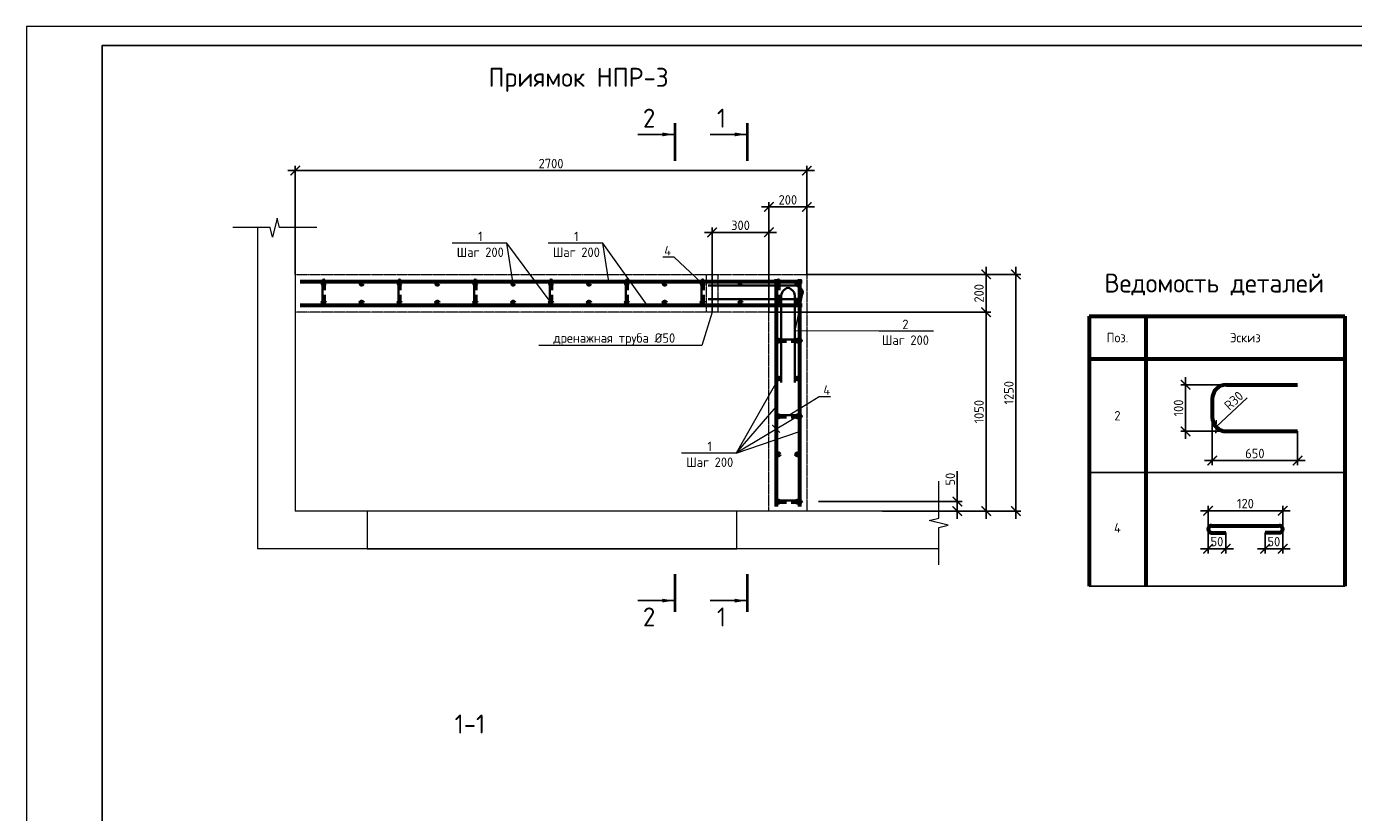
# Model space of a CAD drawing. Header units: millimetres. Extents: x 130535 to 1380046, y -52734 to 121434.
# Tile 62 of 64: x 743312 to 778330, y 13461 to 34210. Entities that reach past the tile are written whole.
import ezdxf
from ezdxf import colors
from ezdxf.entities.mleader import LeaderData, LeaderLine
from ezdxf.enums import TextEntityAlignment as Align
from ezdxf.math import Vec2, Vec3

# ---------------------------------------------------------------- set-up
doc = ezdxf.new("R2010")
doc.units = ezdxf.units.MM
doc.linetypes.add('DASHED', pattern=[7, 5, -2, 0])
doc.layers.get('DEFPOINTS').update_dxf_attribs({"color": 1, "lineweight": 0})
for name, color, linetype, lineweight in [('Основная 0.35', 200, 'Continuous', 35), ('Основная 0.60', 142, 'Continuous', 60), ('РАЗМЕРЫ', 1, 'Continuous', 9), ('Символы 0.20', 1, 'Continuous', 20), ('Текст 5.00', 82, 'Continuous', 50), ('Тонкая', 81, 'Continuous', 20), ('Тонкая 0.20', 30, 'Continuous', 20), ('ТОНКИЕ', 7, 'Continuous', 9), ('Штриховая 0.20', 42, 'DASHED', 20)]:
    doc.layers.add(name, color=color, linetype=linetype, lineweight=lineweight)
doc.layers.add('ТОЛСТЫЕ_ОСНОВНЫЕ', color=6, linetype='Continuous')
doc.styles.add('GOST-2.304_Type-B', font='GOST Common.ttf')
doc.dimstyles.new('СПДС', dxfattribs={"dimscale": 100, "dimtxt": 2.5, "dimasz": 2.5, "dimexe": 1.25, "dimexo": 0, "dimtad": 1, "dimdec": 0, "dimtxsty": 'GOST-2.304_Type-B', "dimblk": 'ARCHTICK', "dimcen": 2.5, "dimdle": 2, "dimadec": 0, "dimazin": 2, "dimtfac": 0.75, "dimtdec": 0, "dimtmove": 1, "dimatfit": 3, "dimfxl": 1, "dimtolj": 1, "dimarcsym": 1})

# ---------------------------------------------------------------- blocks, each defined once
blk = doc.blocks.new('*U5')
at = {"layer": 'ТОЛСТЫЕ_ОСНОВНЫЕ', "color": 6}
blk.add_lwpolyline([(20, 5), (589, 5), (589, 415), (20, 415)], close=True, dxfattribs=at)
at = {"layer": 'ТОНКИЕ'}
blk.add_lwpolyline([(0, 0), (594, 0), (594, 420), (0, 420)], close=True, dxfattribs=at)
blk = doc.blocks.new('_ArchTick')
at = {"color": 0, "linetype": 'ByBlock', "const_width": 0.15}
blk.add_lwpolyline([(-0.5, -0.5), (0.5, 0.5)], dxfattribs=at)
blk = doc.blocks.new('*D516')
at = {"layer": 'DEFPOINTS', "color": 0, "linetype": 'Continuous', "lineweight": 0, "transparency": 16777216}
for p in [(764216, 21667), (765904, 21417), (767876, 21417)]:
    blk.add_point(p, dxfattribs=at)
at = {"layer": 'РАЗМЕРЫ', "color": 0, "linetype": 'Continuous', "lineweight": -2, "transparency": 16777216}
for p, q in [((767876, 22473), (767876, 21667)), ((767876, 21867), (767876, 21217)), ((764216, 21667), (768001, 21667)), ((765904, 21417), (768001, 21417))]:
    blk.add_line(p, q, dxfattribs=at)
at = {"layer": 'РАЗМЕРЫ', "color": 0, "linetype": 'Continuous', "lineweight": -2, "transparency": 16777216, "xscale": 250, "yscale": 250, "zscale": 250}
for p, rotation in [((767876, 21667), 90), ((767876, 21417), 270)]:
    blk.add_blockref('_ArchTick', p, dxfattribs=dict(at, rotation=rotation))
at = {"layer": 'РАЗМЕРЫ', "color": 0, "linetype": 'Continuous', "lineweight": 0, "transparency": 16777216, "insert": (767689, 22260), "char_height": 250, "attachment_point": 5, "rotation": 90, "style": 'GOST-2.304_Type-B'}
blk.add_mtext('\\A1;50', dxfattribs=at)
blk = doc.blocks.new('*D517')
at = {"layer": 'DEFPOINTS', "color": 0, "linetype": 'Continuous', "lineweight": 0, "transparency": 16777216}
for p in [(762904, 26667), (768636, 26667), (767385, 21417)]:
    blk.add_point(p, dxfattribs=at)
at = {"layer": 'РАЗМЕРЫ', "color": 0, "linetype": 'Continuous', "lineweight": -2, "transparency": 16777216}
for p, q in [((762904, 26667), (768761, 26667)), ((768636, 21217), (768636, 26867)), ((767385, 21417), (768761, 21417))]:
    blk.add_line(p, q, dxfattribs=at)
at = {"layer": 'РАЗМЕРЫ', "color": 0, "linetype": 'Continuous', "lineweight": -2, "transparency": 16777216, "xscale": 250, "yscale": 250, "zscale": 250}
for p, rotation in [((768636, 26667), 90), ((768636, 21417), 270)]:
    blk.add_blockref('_ArchTick', p, dxfattribs=dict(at, rotation=rotation))
at = {"layer": 'РАЗМЕРЫ', "color": 0, "linetype": 'Continuous', "lineweight": 0, "transparency": 16777216, "insert": (768448, 24042), "char_height": 250, "attachment_point": 5, "rotation": 90, "style": 'GOST-2.304_Type-B'}
blk.add_mtext('\\A1;1050', dxfattribs=at)
blk = doc.blocks.new('*D518')
at = {"layer": 'DEFPOINTS', "color": 0, "linetype": 'Continuous', "lineweight": 0, "transparency": 16777216}
for p in [(763904, 27667), (768636, 27667), (762904, 26667)]:
    blk.add_point(p, dxfattribs=at)
at = {"layer": 'РАЗМЕРЫ', "color": 0, "linetype": 'Continuous', "lineweight": -2, "transparency": 16777216}
for p, q in [((763904, 27667), (768761, 27667)), ((768636, 26467), (768636, 27867)), ((762904, 26667), (768761, 26667))]:
    blk.add_line(p, q, dxfattribs=at)
at = {"layer": 'РАЗМЕРЫ', "color": 0, "linetype": 'Continuous', "lineweight": -2, "transparency": 16777216, "xscale": 250, "yscale": 250, "zscale": 250}
for p, rotation in [((768636, 27667), 90), ((768636, 26667), 270)]:
    blk.add_blockref('_ArchTick', p, dxfattribs=dict(at, rotation=rotation))
at = {"layer": 'РАЗМЕРЫ', "color": 0, "linetype": 'Continuous', "lineweight": 0, "transparency": 16777216, "insert": (768448, 27167), "char_height": 250, "attachment_point": 5, "rotation": 90, "style": 'GOST-2.304_Type-B'}
blk.add_mtext('\\A1;200', dxfattribs=at)
blk = doc.blocks.new('*D519')
at = {"layer": 'DEFPOINTS', "color": 0, "linetype": 'Continuous', "lineweight": 0, "transparency": 16777216}
for p in [(762904, 29446), (763904, 27667), (762904, 26667)]:
    blk.add_point(p, dxfattribs=at)
at = {"layer": 'РАЗМЕРЫ', "color": 0, "linetype": 'Continuous', "lineweight": -2, "transparency": 16777216}
for p, q in [((764104, 29446), (762704, 29446)), ((762904, 26667), (762904, 29571)), ((763904, 27667), (763904, 29571))]:
    blk.add_line(p, q, dxfattribs=at)
at = {"layer": 'РАЗМЕРЫ', "color": 0, "linetype": 'Continuous', "lineweight": -2, "transparency": 16777216, "xscale": 250, "yscale": 250, "zscale": 250, "rotation": 180}
blk.add_blockref('_ArchTick', (762904, 29446), dxfattribs=at)
at = {"layer": 'РАЗМЕРЫ', "color": 0, "linetype": 'Continuous', "lineweight": -2, "transparency": 16777216, "xscale": 250, "yscale": 250, "zscale": 250}
blk.add_blockref('_ArchTick', (763904, 29446), dxfattribs=at)
at = {"layer": 'РАЗМЕРЫ', "color": 0, "linetype": 'Continuous', "lineweight": 0, "transparency": 16777216, "insert": (763404, 29634), "char_height": 250, "attachment_point": 5, "style": 'GOST-2.304_Type-B'}
blk.add_mtext('\\A1;200', dxfattribs=at)
blk = doc.blocks.new('A$C862932c0')
at = {"layer": 'Основная 0.35'}
for p, q in [((130, 6), (6, 6)), ((6, -6), (56, -6)), ((130, -6), (80, -6))]:
    blk.add_line(p, q, dxfattribs=at)
for centre, start, end in [((6, 0), 90, 270), ((130, 0), 270, 90)]:
    blk.add_arc(centre, 6, start, end, dxfattribs=at)
blk = doc.blocks.new('_None')
blk = doc.blocks.new('*D520')
at = {"layer": 'DEFPOINTS', "color": 0, "linetype": 'Continuous', "lineweight": 0, "transparency": 16777216}
for p in [(750404, 30405), (763904, 29167), (750404, 27667)]:
    blk.add_point(p, dxfattribs=at)
at = {"layer": 'РАЗМЕРЫ', "color": 0, "linetype": 'Continuous', "lineweight": -2, "transparency": 16777216}
for p, q in [((750404, 27667), (750404, 30530)), ((763904, 29167), (763904, 30530)), ((764104, 30405), (750204, 30405))]:
    blk.add_line(p, q, dxfattribs=at)
at = {"layer": 'РАЗМЕРЫ', "color": 0, "linetype": 'Continuous', "lineweight": -2, "transparency": 16777216, "xscale": 250, "yscale": 250, "zscale": 250, "rotation": 180}
blk.add_blockref('_ArchTick', (750404, 30405), dxfattribs=at)
at = {"layer": 'РАЗМЕРЫ', "color": 0, "linetype": 'Continuous', "lineweight": -2, "transparency": 16777216, "xscale": 250, "yscale": 250, "zscale": 250}
blk.add_blockref('_ArchTick', (763904, 30405), dxfattribs=at)
at = {"layer": 'РАЗМЕРЫ', "color": 0, "linetype": 'Continuous', "lineweight": 0, "transparency": 16777216, "insert": (757154, 30592), "char_height": 250, "attachment_point": 5, "style": 'GOST-2.304_Type-B'}
blk.add_mtext('\\A1;2700', dxfattribs=at)
blk = doc.blocks.new('*D521')
at = {"layer": 'DEFPOINTS', "color": 0, "linetype": 'Continuous', "lineweight": 0, "transparency": 16777216}
for p in [(765904, 27667), (769423, 27667), (767385, 21417)]:
    blk.add_point(p, dxfattribs=at)
at = {"layer": 'РАЗМЕРЫ', "color": 0, "linetype": 'Continuous', "lineweight": -2, "transparency": 16777216}
for p, q in [((765904, 27667), (769548, 27667)), ((769423, 21217), (769423, 27867)), ((767385, 21417), (769548, 21417))]:
    blk.add_line(p, q, dxfattribs=at)
at = {"layer": 'РАЗМЕРЫ', "color": 0, "linetype": 'Continuous', "lineweight": -2, "transparency": 16777216, "xscale": 250, "yscale": 250, "zscale": 250}
for p, rotation in [((769423, 27667), 90), ((769423, 21417), 270)]:
    blk.add_blockref('_ArchTick', p, dxfattribs=dict(at, rotation=rotation))
at = {"layer": 'РАЗМЕРЫ', "color": 0, "linetype": 'Continuous', "lineweight": 0, "transparency": 16777216, "insert": (769236, 24542), "char_height": 250, "attachment_point": 5, "rotation": 90, "style": 'GOST-2.304_Type-B'}
blk.add_mtext('\\A1;1250', dxfattribs=at)
blk = doc.blocks.new('*D522')
at = {"layer": 'DEFPOINTS', "color": 0, "linetype": 'Continuous', "lineweight": 0, "transparency": 16777216}
for p in [(761404, 28775), (761404, 26667), (762904, 26667)]:
    blk.add_point(p, dxfattribs=at)
at = {"layer": 'РАЗМЕРЫ', "color": 0, "linetype": 'Continuous', "lineweight": -2, "transparency": 16777216}
for p, q in [((763104, 28775), (761204, 28775)), ((761404, 26667), (761404, 28900)), ((762904, 26667), (762904, 28900))]:
    blk.add_line(p, q, dxfattribs=at)
at = {"layer": 'РАЗМЕРЫ', "color": 0, "linetype": 'Continuous', "lineweight": -2, "transparency": 16777216, "xscale": 250, "yscale": 250, "zscale": 250, "rotation": 180}
blk.add_blockref('_ArchTick', (761404, 28775), dxfattribs=at)
at = {"layer": 'РАЗМЕРЫ', "color": 0, "linetype": 'Continuous', "lineweight": -2, "transparency": 16777216, "xscale": 250, "yscale": 250, "zscale": 250}
blk.add_blockref('_ArchTick', (762904, 28775), dxfattribs=at)
at = {"layer": 'РАЗМЕРЫ', "color": 0, "linetype": 'Continuous', "lineweight": 0, "transparency": 16777216, "insert": (762154, 28962), "char_height": 250, "attachment_point": 5, "style": 'GOST-2.304_Type-B'}
blk.add_mtext('\\A1;300', dxfattribs=at)
blk = doc.blocks.new('*D539')
at = {"layer": 'DEFPOINTS', "color": 0, "linetype": 'Continuous', "lineweight": 0, "transparency": 16777216}
for p in [(773900, 24754), (774978, 24754), (774978, 23524)]:
    blk.add_point(p, dxfattribs=at)
at = {"layer": 'РАЗМЕРЫ', "color": 0, "linetype": 'Continuous', "lineweight": -2, "transparency": 16777216}
for p, q in [((773900, 23324), (773900, 24954)), ((774978, 24754), (773775, 24754)), ((774978, 23524), (773775, 23524))]:
    blk.add_line(p, q, dxfattribs=at)
at = {"layer": 'РАЗМЕРЫ', "color": 0, "linetype": 'Continuous', "lineweight": -2, "transparency": 16777216, "xscale": 250, "yscale": 250, "zscale": 250}
for p, rotation in [((773900, 24754), 90), ((773900, 23524), 270)]:
    blk.add_blockref('_ArchTick', p, dxfattribs=dict(at, rotation=rotation))
at = {"layer": 'РАЗМЕРЫ', "color": 0, "linetype": 'Continuous', "lineweight": 0, "transparency": 16777216, "insert": (773713, 24139), "char_height": 250, "attachment_point": 5, "rotation": 90, "style": 'GOST-2.304_Type-B'}
blk.add_mtext('\\A1;100', dxfattribs=at)
blk = doc.blocks.new('*D540')
at = {"layer": 'DEFPOINTS', "color": 0, "linetype": 'Continuous', "lineweight": 0, "transparency": 16777216}
for p in [(774603, 23899), (776853, 23524), (776853, 22751)]:
    blk.add_point(p, dxfattribs=at)
at = {"layer": 'РАЗМЕРЫ', "color": 0, "linetype": 'Continuous', "lineweight": -2, "transparency": 16777216}
for p, q in [((774603, 23899), (774603, 22626)), ((776853, 23524), (776853, 22626)), ((774403, 22751), (777053, 22751))]:
    blk.add_line(p, q, dxfattribs=at)
at = {"layer": 'РАЗМЕРЫ', "color": 0, "linetype": 'Continuous', "lineweight": -2, "transparency": 16777216, "xscale": 250, "yscale": 250, "zscale": 250, "rotation": 180}
blk.add_blockref('_ArchTick', (774603, 22751), dxfattribs=at)
at = {"layer": 'РАЗМЕРЫ', "color": 0, "linetype": 'Continuous', "lineweight": -2, "transparency": 16777216, "xscale": 250, "yscale": 250, "zscale": 250}
blk.add_blockref('_ArchTick', (776853, 22751), dxfattribs=at)
at = {"layer": 'РАЗМЕРЫ', "color": 0, "linetype": 'Continuous', "lineweight": 0, "transparency": 16777216, "insert": (775728, 22938), "char_height": 250, "attachment_point": 5, "style": 'GOST-2.304_Type-B'}
blk.add_mtext('\\A1;650', dxfattribs=at)
blk = doc.blocks.new('*D541')
at = {"layer": 'DEFPOINTS', "color": 0, "linetype": 'Continuous', "lineweight": 0, "transparency": 16777216}
for p in [(774978, 23899), (774703, 23644)]:
    blk.add_point(p, dxfattribs=at)
at = {"layer": 'РАЗМЕРЫ', "color": 0, "linetype": 'Continuous', "lineweight": -2, "transparency": 16777216}
blk.add_line((775528, 24409), (774703, 23644), dxfattribs=at)
at = {"layer": 'РАЗМЕРЫ', "color": 0, "linetype": 'Continuous', "lineweight": -2, "transparency": 16777216, "xscale": 250, "yscale": 250, "zscale": 250, "rotation": 222.8482016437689}
blk.add_blockref('_ArchTick', (774703, 23644), dxfattribs=at)
at = {"layer": 'РАЗМЕРЫ', "color": 0, "linetype": 'Continuous', "lineweight": 0, "transparency": 16777216, "insert": (775171, 24334), "char_height": 250, "attachment_point": 5, "rotation": 42.8482, "style": 'GOST-2.304_Type-B'}
blk.add_mtext('\\A1;R30', dxfattribs=at)
blk = doc.blocks.new('*D542')
at = {"layer": 'DEFPOINTS', "color": 0, "linetype": 'Continuous', "lineweight": 0, "transparency": 16777216}
for p in [(775996, 20848), (776463, 20939), (775996, 20424)]:
    blk.add_point(p, dxfattribs=at)
at = {"layer": 'РАЗМЕРЫ', "color": 0, "linetype": 'Continuous', "lineweight": -2, "transparency": 16777216}
for p, q in [((775996, 20848), (775996, 20299)), ((776463, 20939), (776463, 20299)), ((776663, 20424), (775796, 20424))]:
    blk.add_line(p, q, dxfattribs=at)
at = {"layer": 'РАЗМЕРЫ', "color": 0, "linetype": 'Continuous', "lineweight": -2, "transparency": 16777216, "xscale": 250, "yscale": 250, "zscale": 250, "rotation": 180}
blk.add_blockref('_ArchTick', (775996, 20424), dxfattribs=at)
at = {"layer": 'РАЗМЕРЫ', "color": 0, "linetype": 'Continuous', "lineweight": -2, "transparency": 16777216, "xscale": 250, "yscale": 250, "zscale": 250}
blk.add_blockref('_ArchTick', (776463, 20424), dxfattribs=at)
at = {"layer": 'РАЗМЕРЫ', "color": 0, "linetype": 'Continuous', "lineweight": 0, "transparency": 16777216, "insert": (776229, 20612), "char_height": 250, "attachment_point": 5, "style": 'GOST-2.304_Type-B'}
blk.add_mtext('\\A1;50', dxfattribs=at)
blk = doc.blocks.new('*D543')
at = {"layer": 'DEFPOINTS', "color": 0, "linetype": 'Continuous', "lineweight": 0, "transparency": 16777216}
for p in [(774494, 20939), (774961, 20848), (774961, 20424)]:
    blk.add_point(p, dxfattribs=at)
at = {"layer": 'РАЗМЕРЫ', "color": 0, "linetype": 'Continuous', "lineweight": -2, "transparency": 16777216}
for p, q in [((774494, 20939), (774494, 20299)), ((774961, 20848), (774961, 20299)), ((774294, 20424), (775161, 20424))]:
    blk.add_line(p, q, dxfattribs=at)
at = {"layer": 'РАЗМЕРЫ', "color": 0, "linetype": 'Continuous', "lineweight": -2, "transparency": 16777216, "xscale": 250, "yscale": 250, "zscale": 250, "rotation": 180}
blk.add_blockref('_ArchTick', (774494, 20424), dxfattribs=at)
at = {"layer": 'РАЗМЕРЫ', "color": 0, "linetype": 'Continuous', "lineweight": -2, "transparency": 16777216, "xscale": 250, "yscale": 250, "zscale": 250}
blk.add_blockref('_ArchTick', (774961, 20424), dxfattribs=at)
at = {"layer": 'РАЗМЕРЫ', "color": 0, "linetype": 'Continuous', "lineweight": 0, "transparency": 16777216, "insert": (774727, 20612), "char_height": 250, "attachment_point": 5, "style": 'GOST-2.304_Type-B'}
blk.add_mtext('\\A1;50', dxfattribs=at)
blk = doc.blocks.new('*D544')
at = {"layer": 'DEFPOINTS', "color": 0, "linetype": 'Continuous', "lineweight": 0, "transparency": 16777216}
for p in [(776463, 21427), (774496, 20959), (776463, 20938)]:
    blk.add_point(p, dxfattribs=at)
at = {"layer": 'РАЗМЕРЫ', "color": 0, "linetype": 'Continuous', "lineweight": -2, "transparency": 16777216}
for p, q in [((774296, 21427), (776663, 21427)), ((774496, 20959), (774496, 21552)), ((776463, 20938), (776463, 21552))]:
    blk.add_line(p, q, dxfattribs=at)
at = {"layer": 'РАЗМЕРЫ', "color": 0, "linetype": 'Continuous', "lineweight": -2, "transparency": 16777216, "xscale": 250, "yscale": 250, "zscale": 250, "rotation": 180}
blk.add_blockref('_ArchTick', (774496, 21427), dxfattribs=at)
at = {"layer": 'РАЗМЕРЫ', "color": 0, "linetype": 'Continuous', "lineweight": -2, "transparency": 16777216, "xscale": 250, "yscale": 250, "zscale": 250}
blk.add_blockref('_ArchTick', (776463, 21427), dxfattribs=at)
at = {"layer": 'РАЗМЕРЫ', "color": 0, "linetype": 'Continuous', "lineweight": 0, "transparency": 16777216, "insert": (775479, 21615), "char_height": 250, "attachment_point": 5, "style": 'GOST-2.304_Type-B'}
blk.add_mtext('\\A1;120', dxfattribs=at)

msp = doc.modelspace()

# ---------------------------------------------------------------- linework, layer by layer
at = {"layer": 'Основная 0.35'}
for p, q in [((761302.2, 27371.1), (763552.2, 27371.1)), ((761302.2, 27010.5), (763552.2, 27010.5)), ((763227.8, 24811.5), (763227.8, 27061.5)), ((763407.2, 27311.5), (763409, 27311.5)), ((763588.4, 24811.5), (763588.4, 27061.5)), ((763802.2, 27189.9), (763802.2, 27191.7))]:
    msp.add_line(p, q, dxfattribs=at)
for centre, start, end in [((763574.7, 27139.1), 12.58776, 95.55165), ((763459.8, 27084), 102.58776, 185.55165), ((763356.4, 27084), 354.44835, 77.41224), ((763574.7, 27242.5), 264.44835, 347.41224)]:
    msp.add_arc(centre, 233.1, start, end, dxfattribs=at)
at = {"layer": 'Основная 0.60'}
for p, q in [((750529, 27476.9), (763779, 27476.9)), ((763094, 27541.9), (763094, 21541.9)), ((763714, 27541.9), (763714, 21541.9)), ((750529, 26856.9), (763779, 26856.9)), ((774977.8, 24753.5), (776852.8, 24753.5)), ((774602.8, 24378.5), (774602.8, 23899)), ((774977.8, 23524), (776852.8, 23524)), ((774585.8, 21031.1), (776370.9, 21031.1)), ((774585.8, 20847.5), (774960.8, 20847.5)), ((776370.9, 20847.5), (775995.9, 20847.5))]:
    msp.add_line(p, q, dxfattribs=at)
at = {"layer": 'Основная 0.60', "linetype": 'Continuous', "lineweight": 60}
for p, q in [((771351.6, 26559.2), (778101.6, 26559.2)), ((771351.6, 26559.2), (771351.6, 19434.2)), ((772851.6, 26559.2), (772851.6, 19434.2)), ((778101.6, 26559.2), (778101.6, 19434.2)), ((771351.6, 25434.2), (778101.6, 25434.2))]:
    msp.add_line(p, q, dxfattribs=at)
at = {"layer": 'Основная 0.60', "linetype": 'Continuous', "lineweight": -3}
for p, q in [((771351.6, 22434.2), (778101.6, 22434.2)), ((771351.6, 22434.2), (778101.6, 22434.2)), ((771351.6, 19434.2), (778101.6, 19434.2))]:
    msp.add_line(p, q, dxfattribs=at)
at = {"layer": 'Основная 0.60'}
for centre in [(751154, 27416.9), (752154, 27416.9), (753154, 27416.9), (754154, 27416.9), (755154, 27416.9), (756154, 27416.9), (757154, 27416.9), (758154, 27416.9), (759154, 27416.9), (760154, 27416.9), (761154, 27416.9), (762154, 27416.9), (763154, 27416.9), (763654, 27416.9), (763654, 27416.9), (751154, 26916.9), (752154, 26916.9), (753154, 26916.9), (754154, 26916.9), (755154, 26916.9), (756154, 26916.9), (757154, 26916.9), (758154, 26916.9), (759154, 26916.9), (760154, 26916.9), (761154, 26916.9), (762154, 26916.9), (763154, 26916.9), (763654, 26916.9), (763154, 25916.9), (763654, 25916.9), (763154, 24916.9), (763654, 24916.9), (763154, 23916.9), (763654, 23916.9), (763154, 22916.9), (763654, 22916.9), (763154, 21666.9), (763654, 21666.9)]:
    msp.add_circle(centre, 30, dxfattribs=at)
for centre, radius, start, end in [((774977.8, 24378.5), 375, 90, 180), ((774977.8, 23899), 375, 180, 270), ((774585.8, 20939.3), 91.8, 90, 270), ((776370.9, 20939.3), 91.8, 270, 90)]:
    msp.add_arc(centre, radius, start, end, dxfattribs=at)
at = {"layer": 'РАЗМЕРЫ', "linetype": 'Continuous', "lineweight": 0}
for p, q in [((749404, 28902.2), (749404, 20416.9)), ((750404, 28902.2), (750404, 21416.9)), ((757154, 26916.9), (755988.2, 28492.5)), ((759689.1, 26856.9), (758523.3, 28492.5)), ((762043.3, 22949.3), (763094, 24173.5)), ((763654, 23916.9), (762043.3, 22949.3)), ((762043.3, 22949.3), (763714, 23514.5))]:
    msp.add_line(p, q, dxfattribs=at)
at = {"layer": 'Тонкая'}
for points in [[(750968.8, 28902.2), (750818.8, 28902.2), (749989.2, 28902.2), (749926.7, 29152.2), (749801.7, 28652.2), (749739.2, 28902.2), (748909.7, 28902.2), (748759.7, 28902.2)], [(767384.9, 20002.1), (767384.9, 20152.1), (767384.9, 20981.6), (767634.9, 21044.1), (767134.9, 21169.1), (767384.9, 21231.6), (767384.9, 22061.1), (767384.9, 22211.1)]]:
    msp.add_lwpolyline(points, dxfattribs=at)
at = {"layer": 'Тонкая 0.20', "ltscale": 6}
for p, q in [((752289.2, 21416.9), (750404, 21416.9)), ((767384.9, 20416.9), (749404, 20416.9))]:
    msp.add_line(p, q, dxfattribs=at)
at = {"layer": 'Тонкая 0.20'}
msp.add_line((767384.9, 21416.9), (762054, 21416.9), dxfattribs=at)
msp.add_lwpolyline([(762054, 21416.9), (752304, 21416.8), (752304, 20416.9), (762054, 20416.9)], close=True, dxfattribs=at)
at = {"layer": 'ТОНКИЕ', "linetype": 'Continuous', "lineweight": 25, "ltscale": 200}
for p, q in [((760391.7, 31361.3), (759441.7, 31361.3)), ((762302.2, 31361.3), (761352.2, 31361.3)), ((760391.7, 19053.5), (759441.7, 19053.5)), ((762302.2, 19053.5), (761352.2, 19053.5))]:
    msp.add_line(p, q, dxfattribs=at)
at = {"layer": 'ТОНКИЕ', "linetype": 'Continuous', "lineweight": 25, "ltscale": 200, "const_width": 70}
for points in [[(760426.7, 31661.3), (760426.7, 30661.3)], [(762337.2, 31661.3), (762337.2, 30661.3)], [(760426.7, 18753.5), (760426.7, 19753.5)], [(762337.2, 18753.5), (762337.2, 19753.5)]]:
    msp.add_lwpolyline(points, dxfattribs=at)
at = {"layer": 'ТОНКИЕ', "linetype": 'Continuous', "lineweight": 25, "ltscale": 200}
for points in [[(760391.7, 31361.3), (760091.3, 31411.6), (760091.3, 31311)], [(762302.2, 31361.3), (762001.8, 31411.6), (762001.8, 31311)], [(760391.7, 19053.5), (760091.3, 19103.8), (760091.3, 19003.3)], [(762302.2, 19053.5), (762001.8, 19103.8), (762001.8, 19003.3)]]:
    msp.add_solid(points, dxfattribs=at)
at = {"layer": 'Штриховая 0.20'}
for p, q in [((750404, 27666.9), (763904, 27666.9)), ((763904, 27666.9), (763904, 21416.9)), ((762904, 26666.9), (750404, 26666.9)), ((762904, 21416.9), (762904, 26666.9)), ((751904, 21416.9), (750904, 21416.9)), ((763904, 21416.9), (762904, 21416.9))]:
    msp.add_line(p, q, dxfattribs=at)
msp.add_lwpolyline([(761554, 27666.9), (761554, 26666.9), (761254, 26666.9), (761254, 27666.9)], close=True, dxfattribs=at)

# ---------------------------------------------------------------- block references
at = {"xscale": 100, "yscale": 100, "zscale": 100}
msp.add_blockref('*U5', (743311.9, -7790.1), dxfattribs=at)
at = {"layer": 'Символы 0.20'}
for name, p, xscale, yscale, zscale, rotation in [('A$C862932c0', (751154, 27530.8), -5, 5, 5, 90), ('A$C862932c0', (753154, 27530.8), -5, 5, 5, 90), ('A$C862932c0', (755154, 27530.8), -5, 5, 5, 90), ('A$C862932c0', (757154, 27530.8), -5, 5, 5, 90), ('A$C862932c0', (759154, 27530.8), -5, 5, 5, 90), ('A$C862932c0', (761154, 27530.8), -5, 5, 5, 90), ('A$C862932c0', (763154, 27530.8), -5, 5, 5, 90), ('_ArchTick', (763094, 23591.7), -200, 200, 200, 179.9999999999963)]:
    msp.add_blockref(name, p, dxfattribs=dict(at, xscale=xscale, yscale=yscale, zscale=zscale, rotation=rotation))
at = {"layer": 'Символы 0.20', "xscale": -5, "yscale": 5, "zscale": 5}
for p in [(763768, 25916.9), (763768, 23916.9), (763768, 21666.9)]:
    msp.add_blockref('A$C862932c0', p, dxfattribs=at)

# ---------------------------------------------------------------- texts
at = {"layer": 'Основная 0.60', "linetype": 'Continuous', "lineweight": -3, "attachment_point": 5, "style": 'GOST-2.304_Type-B'}
for s, insert, char_height, width in [('Ведомость деталей', (774656.6, 27397.5), 500, 6669.969), ('Поз.', (772101.6, 25996.7), 250, 1200), ('Эскиз', (775476.6, 25996.7), 250, 1200), ('2', (772101.6, 23934.2), 250, 1200), ('4', (772101.6, 20974.3), 250, 1200)]:
    msp.add_mtext(s, dxfattribs=dict(at, insert=insert, char_height=char_height, width=width))
at = {"layer": 'Текст 5.00', "style": 'GOST-2.304_Type-B'}
for s, p in [('Приямок НПР-3', (757880.1, 32869.2)), ('1-1', (755012.3, 15795.7)), ('1-1', (755012.3, 15795.7))]:
    msp.add_text(s, height=500, dxfattribs=at).set_placement(p, align=Align.MIDDLE_CENTER)
at = {"layer": 'ТОНКИЕ', "linetype": 'Continuous', "lineweight": 0, "char_height": 500, "attachment_point": 5, "style": 'GOST-2.304_Type-B'}
for s, insert in [('2', (759741.7, 31791.3)), ('1', (761652.2, 31791.3)), ('2', (759741.7, 18623.5)), ('1', (761652.2, 18623.5))]:
    msp.add_mtext_dynamic_manual_height_columns(s, width=723.88, gutter_width=25, heights=[0], dxfattribs=dict(at, insert=insert))

# ---------------------------------------------------------------- dimensions: what is measured, and where the dimension line sits
at = {"layer": 'РАЗМЕРЫ', "color": 3, "linetype": 'Continuous', "lineweight": 0}
for base, p1, p2, angle, picture, middle in [((750404, 30404.9), (763904, 29166.9), (750404, 27666.9), 180, '*D520', (757154, 30592.4)), ((762904, 29446.4), (763904, 27666.9), (762904, 26666.9), 180, '*D519', (763404, 29633.9)), ((761404, 28774.9), (762904, 26666.9), (761404, 26666.9), 180, '*D522', (762154, 28962.4)), ((768635.8, 27666.9), (762904, 26666.9), (763904, 27666.9), 270, '*D518', (768448.3, 27166.9)), ((769423.4, 27666.9), (767384.9, 21416.9), (765904, 27666.9), 90, '*D521', (769235.9, 24541.9)), ((768635.8, 26666.9), (767384.9, 21416.9), (762904, 26666.9), 270, '*D517', (768448.3, 24041.9))]:
    dim = msp.add_linear_dim(base=base, p1=p1, p2=p2, angle=angle, dimstyle='СПДС', override={"dimlfac": 0.2}, dxfattribs=at)
    dim.commit()
    dim.dimension.update_dxf_attribs({"geometry": picture, "text_midpoint": middle})
for base, p1, p2, angle, text, picture, middle in [((773900.2, 24753.5), (774977.8, 23524), (774977.8, 24753.5), 90, '100', '*D539', (773712.7, 24138.8)), ((775995.9, 20424.5), (776462.7, 20939.3), (775995.9, 20847.5), 180, '50', '*D542', (776229.3, 20612))]:
    dim = msp.add_linear_dim(base=base, p1=p1, p2=p2, angle=angle, text=text, dimstyle='СПДС', override={"dimlfac": 0.2}, dxfattribs=at)
    dim.commit()
    dim.dimension.update_dxf_attribs({"geometry": picture, "text_midpoint": middle})
dim = msp.add_radius_dim(center=(774977.8, 23899), mpoint=(774702.9, 23644), text='R30', dimstyle='СПДС', override={"dimlfac": 0.2}, dxfattribs=at)
dim.commit()
dim.dimension.update_dxf_attribs({"geometry": '*D541', "text_midpoint": (775298.6, 24196.5), "dimtype": 164})
for base, p1, p2, text, picture, middle in [((776852.8, 22750.6), (774602.8, 23899), (776852.8, 23524), '650', '*D540', (775727.8, 22938.1)), ((776462.7, 21427.3), (774496.2, 20959.3), (776462.7, 20938.4), '120', '*D544', (775479.5, 21614.8)), ((774960.8, 20424.5), (774494, 20939.3), (774960.8, 20847.5), '50', '*D543', (774727.4, 20612))]:
    dim = msp.add_linear_dim(base=base, p1=p1, p2=p2, text=text, dimstyle='СПДС', override={"dimlfac": 0.2}, dxfattribs=at)
    dim.commit()
    dim.dimension.update_dxf_attribs({"geometry": picture, "text_midpoint": middle})
dim = msp.add_linear_dim(base=(767876.1, 21416.9), p1=(764216.2, 21666.9), p2=(765904, 21416.9), angle=270, dimstyle='СПДС', override={"dimlfac": 0.2}, dxfattribs=at)
dim.commit()
dim.dimension.update_dxf_attribs({"geometry": '*D516', "text_midpoint": (767894.8, 22260), "dimtype": 160})

# ---------------------------------------------------------------- leaders
at = {"layer": 'Символы 0.20'}
ml = msp.add_multileader_mtext('Standard', dxfattribs=at)
ml.set_content('1\\PШаг 200', color=256, style='GOST-2.304_Type-B')
ml.set_leader_properties(color=256, linetype='ByLayer', lineweight=-1)
ml.set_arrow_properties(name='NONE')
ml.build(insert=Vec2(0, 0))
ml.multileader.update_dxf_attribs({"text_left_attachment_type": 6, "text_right_attachment_type": 6, "dogleg_length": 1, "arrow_head_size": 18, "scale": 20})
ctx = ml.context
ctx.base_point, ctx.scale, ctx.char_height, ctx.arrow_head_size, ctx.landing_gap_size, ctx.plane_origin = Vec3(754684.6, 28492.5), 20, 250, 18, 9, Vec3(759738.9, 28109.1)
ctx.left_attachment, ctx.right_attachment, ctx.text_align_type = 6, 6, 1
notes = []
notes.append((ctx, [(0, (1, 1, 0), (755988.2, 28492.5), (-1, 0), 100, [(0, [(756154, 27416.9)], 0, [])])]))
ctx.mtext.insert, ctx.mtext.alignment, ctx.mtext.flow_direction = Vec3(755286.4, 28792.5), 2, 5
ml = msp.add_multileader_mtext('Standard', dxfattribs=at)
ml.set_content('1\\PШаг 200', color=256, style='GOST-2.304_Type-B')
ml.set_leader_properties(color=256, linetype='ByLayer', lineweight=-1)
ml.set_arrow_properties(name='NONE')
ml.build(insert=Vec2(0, 0))
ml.multileader.update_dxf_attribs({"text_left_attachment_type": 6, "text_right_attachment_type": 6, "dogleg_length": 1, "arrow_head_size": 18, "scale": 20})
ctx = ml.context
ctx.base_point, ctx.scale, ctx.char_height, ctx.arrow_head_size, ctx.landing_gap_size, ctx.plane_origin = Vec3(757219.7, 28492.5), 20, 250, 18, 9, Vec3(762274, 28109.1)
ctx.left_attachment, ctx.right_attachment, ctx.text_align_type = 6, 6, 1
notes.append((ctx, [(0, (1, 1, 0), (758523.3, 28492.5), (-1, 0), 100, [(0, [(758679.9, 27476.9)], 0, [])])]))
ctx.mtext.insert, ctx.mtext.alignment, ctx.mtext.flow_direction = Vec3(757821.5, 28792.5), 2, 5
ml = msp.add_multileader_mtext('Standard', dxfattribs=at)
ml.set_content('4', color=256, style='GOST-2.304_Type-B')
ml.set_leader_properties(color=256, linetype='ByLayer', lineweight=-1)
ml.set_arrow_properties(name='NONE')
ml.build(insert=Vec2(0, 0))
ml.multileader.update_dxf_attribs({"text_left_attachment_type": 6, "text_right_attachment_type": 6, "dogleg_length": 1, "arrow_head_size": 18, "scale": 20})
ctx = ml.context
ctx.base_point, ctx.scale, ctx.char_height, ctx.arrow_head_size, ctx.landing_gap_size, ctx.plane_origin = Vec3(760132, 28117.6), 20, 250, 18, 9, Vec3(762032, 25428.7)
ctx.left_attachment, ctx.right_attachment = 6, 6
notes.append((ctx, [(0, (1, 1, 0), (760400, 28117.6), (-1, 0), 100, [(0, [(761124, 27440.8)], 0, [])])]))
ctx.mtext.insert, ctx.mtext.flow_direction = Vec3(760141, 28417.6), 5
ml = msp.add_multileader_mtext('Standard', dxfattribs=at)
ml.set_content('2\\PШаг 200', color=256, style='GOST-2.304_Type-B')
ml.set_leader_properties(color=256, linetype='ByLayer', lineweight=-1)
ml.set_arrow_properties(name='NONE')
ml.build(insert=Vec2(0, 0))
ml.multileader.update_dxf_attribs({"text_left_attachment_type": 6, "text_right_attachment_type": 6, "dogleg_length": 1, "arrow_head_size": 18, "scale": 20})
ctx = ml.context
ctx.base_point, ctx.scale, ctx.char_height, ctx.arrow_head_size, ctx.landing_gap_size, ctx.plane_origin = Vec3(765904.4, 26172), 20, 250, 18, 9, Vec3(766684.4, 27816.1)
ctx.left_attachment, ctx.right_attachment, ctx.text_align_type = 6, 6, 1
notes.append((ctx, [(0, (1, 1, 0), (765804.4, 26172), (1, 0), 100, [(1, [(763802.2, 27191.7), (763588.4, 26186.5)], 0, [])])]))
ctx.mtext.insert, ctx.mtext.alignment, ctx.mtext.flow_direction = Vec3(766506.2, 26472), 2, 5
ml = msp.add_multileader_mtext('Standard', dxfattribs=at)
ml.set_content('дренажная труба %%C50', color=256, style='GOST-2.304_Type-B')
ml.set_leader_properties(color=256, linetype='ByLayer', lineweight=-1)
ml.set_arrow_properties(name='NONE')
ml.build(insert=Vec2(0, 0))
ml.multileader.update_dxf_attribs({"text_left_attachment_type": 6, "text_right_attachment_type": 6, "dogleg_length": 1, "arrow_head_size": 18, "scale": 20})
ctx = ml.context
ctx.base_point, ctx.scale, ctx.char_height, ctx.arrow_head_size, ctx.landing_gap_size, ctx.plane_origin = Vec3(757154.1, 25786.2), 20, 250, 18, 9, Vec3(761210.3, 22009.4)
ctx.left_attachment, ctx.right_attachment, ctx.text_align_type = 6, 6, 1
notes.append((ctx, [(1, (1, 1, 0), (761132.4, 25786.2), (-1, 0), 639.1, [(0, [(761404, 26666.9)], 0, [])])]))
ctx.mtext.insert, ctx.mtext.alignment, ctx.mtext.flow_direction = Vec3(758823.7, 26111.2), 2, 5
ml = msp.add_multileader_mtext('Standard', dxfattribs=at)
ml.set_content('1\\PШаг 200', color=256, style='GOST-2.304_Type-B')
ml.set_leader_properties(color=256, linetype='ByLayer', lineweight=-1)
ml.set_arrow_properties(name='NONE')
ml.build(insert=Vec2(0, 0))
ml.multileader.update_dxf_attribs({"text_left_attachment_type": 6, "text_right_attachment_type": 6, "dogleg_length": 1, "arrow_head_size": 18, "scale": 20})
ctx = ml.context
ctx.base_point, ctx.scale, ctx.char_height, ctx.arrow_head_size, ctx.landing_gap_size, ctx.plane_origin = Vec3(760739.7, 22949.3), 20, 250, 18, 9, Vec3(765793.9, 22565.9)
ctx.left_attachment, ctx.right_attachment, ctx.text_align_type = 6, 6, 1
notes.append((ctx, [(0, (1, 1, 0), (762043.3, 22949.3), (-1, 0), 100, [(0, [(763154, 24916.9)], 0, [])])]))
ctx.mtext.insert, ctx.mtext.alignment, ctx.mtext.flow_direction = Vec3(761341.5, 23249.3), 2, 5
ml = msp.add_multileader_mtext('Standard', dxfattribs=at)
ml.set_content('4', color=256, style='GOST-2.304_Type-B')
ml.set_leader_properties(color=256, linetype='ByLayer', lineweight=-1)
ml.set_arrow_properties(name='NONE')
ml.build(insert=Vec2(0, 0))
ml.multileader.update_dxf_attribs({"text_left_attachment_type": 6, "text_right_attachment_type": 6, "dogleg_length": 1, "arrow_head_size": 18, "scale": 20})
ctx = ml.context
ctx.base_point, ctx.scale, ctx.char_height, ctx.arrow_head_size, ctx.landing_gap_size, ctx.plane_origin = Vec3(764330.4, 24440.2), 20, 250, 18, 9, Vec3(764678, 23696.9)
ctx.left_attachment, ctx.right_attachment = 6, 6
notes.append((ctx, [(0, (1, 1, 0), (764230.4, 24440.2), (1, 0), 100, [(0, [(763428, 23946.9)], 0, [])])]))
ctx.mtext.insert, ctx.mtext.flow_direction = Vec3(764339.4, 24740.2), 5
for ctx, leaders in notes:
    for number, flags, end, landing, length, lines in leaders:
        leader = LeaderData()
        leader.index, (leader.has_last_leader_line, leader.has_dogleg_vector, leader.attachment_direction) = number, flags
        leader.last_leader_point, leader.dogleg_vector, leader.dogleg_length = Vec3(end), Vec3(landing), length
        for number, points, colour, breaks in lines:
            line = LeaderLine()
            line.index, line.vertices, line.color, line.breaks = number, Vec3.list(points), colors.encode_raw_color(colour), breaks
            leader.lines.append(line)
        ctx.leaders.append(leader)

doc.saveas('drawing.dxf')
